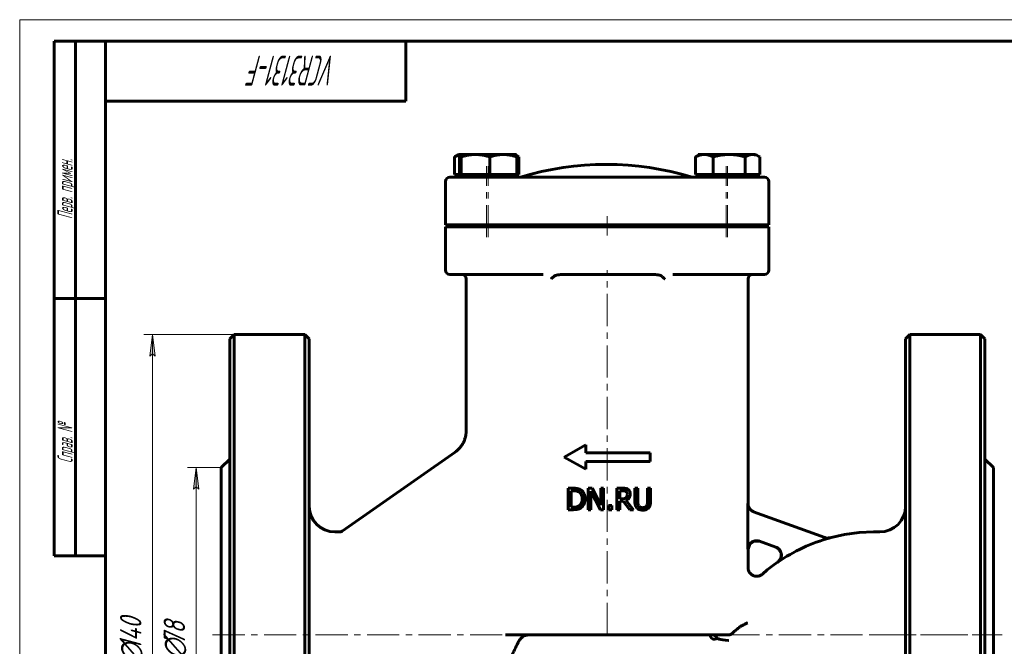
# Model space of a CAD drawing. Header units: millimetres. Extents: x 0 to 420, y 0 to 297.
# Tile 2 of 3: x 0 to 229, y 151 to 297. Entities that reach past the tile are written whole.
import ezdxf

# ---------------------------------------------------------------- set-up
doc = ezdxf.new("R2010")
doc.units = ezdxf.units.MM
for name, pattern in [('K5LT_AXLED', [12, 7.5, -1.5, 1.5, -1.5]), ('K5LT_BASIC', [0]), ('K5LT_THIN', [0])]:
    doc.linetypes.add(name, pattern=pattern)
doc.layers.add('Системный слой', color=7, linetype='Continuous')
doc.layers.add('Системный слой (1)', color=7, linetype='Continuous', true_color=0x6c6c6c)
doc.styles.add('KDIMTEXTSTYLE', font='GOST_AU.SHX', dxfattribs={"width": 0.96, "oblique": 15, "height": 5})
doc.styles.add('KTEXTSTYLE', font='GOST_AU.SHX', dxfattribs={"width": 0.56, "height": 5})
doc.dimstyles.new('KDIMSTYLE (1.00)', dxfattribs={"dimtxt": 5, "dimasz": 1, "dimexe": 2, "dimexo": 0, "dimgap": 1, "dimtad": 1, "dimtxsty": 'KDIMTEXTSTYLE', "dimsah": 1, "dimcen": 0, "dimdle": 1, "dimadec": 0, "dimazin": 0, "dimtfac": 0.667, "dimtmove": 0, "dimatfit": 3, "dimfxl": 1, "dimtvp": 1, "dimtolj": 1, "dimtzin": 0, "dimarcsym": 0})

# ---------------------------------------------------------------- blocks, each defined once
blk = doc.blocks.new('U17')
at = {"layer": 'Системный слой (1)', "color": 143, "linetype": 'K5LT_BASIC', "lineweight": 60, "true_color": 0x33acca}
for p, q in [((224.96, 222.58), (224.96, 153.58)), ((224.96, 153.58), (224.96, 84.58))]:
    blk.add_line(p, q, dxfattribs=at)
blk = doc.blocks.new('U18')
at = {"layer": 'Системный слой (1)', "color": 143, "linetype": 'K5LT_BASIC', "lineweight": 60, "true_color": 0x33acca}
for p, q in [((46.96, 153.58), (46.96, 192.58)), ((46.96, 114.58), (46.96, 153.58))]:
    blk.add_line(p, q, dxfattribs=at)
blk = doc.blocks.new('U19')
at = {"layer": 'Системный слой (1)', "color": 143, "linetype": 'K5LT_BASIC', "lineweight": 60, "true_color": 0x33acca}
for p, q in [((170.17, 174.72), (169.77, 173.53)), ((171.2, 175.44), (170.17, 174.72)), ((172.46, 175.4), (171.2, 175.44))]:
    blk.add_line(p, q, dxfattribs=at)
blk = doc.blocks.new('U21')
at = {"layer": 'Системный слой (1)', "color": 143, "linetype": 'K5LT_BASIC', "lineweight": 60, "true_color": 0x33acca}
for p, q in [((192.23, 176.99), (188.81, 176.22)), ((195.64, 177.43), (192.23, 176.99)), ((198.99, 177.58), (195.64, 177.43)), ((176.64, 170.53), (175.42, 169.65)), ((174.24, 168.71), (173.09, 167.74)), ((175.42, 169.65), (174.24, 168.71))]:
    blk.add_line(p, q, dxfattribs=at)
blk = doc.blocks.new('U22')
at = {"layer": 'Системный слой (1)', "color": 143, "linetype": 'K5LT_BASIC', "lineweight": 60, "true_color": 0x33acca}
for p, q in [((206.46, 153.58), (206.46, 222.58)), ((206.46, 84.58), (206.46, 153.58))]:
    blk.add_line(p, q, dxfattribs=at)
blk = doc.blocks.new('U24')
at = {"layer": 'Системный слой (1)', "color": 143, "linetype": 'K5LT_BASIC', "lineweight": 60, "true_color": 0x33acca}
for p, q in [((48.96, 222.58), (48.96, 153.58)), ((48.96, 153.58), (48.96, 84.58))]:
    blk.add_line(p, q, dxfattribs=at)
blk = doc.blocks.new('U25')
at = {"layer": 'Системный слой (1)', "color": 143, "linetype": 'K5LT_BASIC', "lineweight": 60, "true_color": 0x33acca}
for p, q in [((161.52, 153.58), (161.96, 153.47)), ((161.96, 153.47), (162.32, 153.18)), ((162.32, 153.18), (162.5, 152.77))]:
    blk.add_line(p, q, dxfattribs=at)
blk = doc.blocks.new('U26')
at = {"layer": 'Системный слой (1)', "color": 143, "linetype": 'K5LT_BASIC', "lineweight": 60, "true_color": 0x33acca}
for p, q in [((169.77, 184.17), (169.77, 236.58)), ((169.77, 169.23), (169.77, 173.53))]:
    blk.add_line(p, q, dxfattribs=at)
blk = doc.blocks.new('U27')
at = {"layer": 'Системный слой (1)', "color": 143, "linetype": 'K5LT_BASIC', "lineweight": 60, "true_color": 0x33acca}
for q in [(164.31, 153.58), (165.35, 153.58)]:
    blk.add_line((164.31, 153.58), q, dxfattribs=at)
blk = doc.blocks.new('U28')
at = {"layer": 'Системный слой (1)', "color": 143, "linetype": 'K5LT_BASIC', "lineweight": 60, "true_color": 0x33acca}
for p, q in [((226.96, 153.58), (226.96, 192.58)), ((226.96, 114.58), (226.96, 153.58))]:
    blk.add_line(p, q, dxfattribs=at)
blk = doc.blocks.new('U29')
at = {"layer": 'Системный слой (1)', "color": 143, "linetype": 'K5LT_BASIC', "lineweight": 60, "true_color": 0x33acca}
for p, q in [((67.46, 153.58), (67.46, 222.58)), ((67.46, 84.58), (67.46, 153.58))]:
    blk.add_line(p, q, dxfattribs=at)
blk = doc.blocks.new('U30')
at = {"layer": 'Системный слой (1)', "color": 143, "linetype": 'K5LT_BASIC', "lineweight": 60, "true_color": 0x33acca}
for p, q in [((101.77, 265.21), (101.32, 265)), ((102.19, 265.37), (101.77, 265.21)), ((102.6, 265.49), (102.19, 265.37))]:
    blk.add_line(p, q, dxfattribs=at)
blk = doc.blocks.new('U31')
at = {"layer": 'Системный слой (1)', "color": 143, "linetype": 'K5LT_BASIC', "lineweight": 60, "true_color": 0x33acca}
for p, q in [((115.9, 265.23), (115.8, 265.28)), ((116, 265.18), (115.9, 265.23)), ((116.11, 265.12), (116, 265.18)), ((116.17, 265.08), (116.11, 265.12)), ((116.24, 265.04), (116.17, 265.08)), ((116.31, 265), (116.24, 265.04))]:
    blk.add_line(p, q, dxfattribs=at)
blk = doc.blocks.new('U32')
at = {"layer": 'Системный слой (1)', "color": 143, "linetype": 'K5LT_BASIC', "lineweight": 60, "true_color": 0x33acca}
for p, q in [((171.28, 265.53), (170.8, 265.58)), ((171.77, 265.38), (171.28, 265.53)), ((172.29, 265.12), (171.77, 265.38)), ((172.36, 265.08), (172.29, 265.12)), ((172.43, 265.04), (172.36, 265.08)), ((172.5, 265), (172.43, 265.04))]:
    blk.add_line(p, q, dxfattribs=at)
blk = doc.blocks.new('U33')
at = {"layer": 'Системный слой (1)', "color": 143, "linetype": 'K5LT_BASIC', "lineweight": 60, "true_color": 0x33acca}
for p, q in [((102.54, 265.3), (102.47, 265)), ((102.6, 265.49), (102.54, 265.3)), ((102.66, 265.57), (102.6, 265.49)), ((102.67, 265.58), (102.66, 265.57)), ((102.66, 265.57), (102.66, 265.57)), ((102.68, 265.58), (102.67, 265.58))]:
    blk.add_line(p, q, dxfattribs=at)
blk = doc.blocks.new('U34')
at = {"layer": 'Системный слой (1)', "color": 143, "linetype": 'K5LT_BASIC', "lineweight": 60, "true_color": 0x33acca}
for p, q in [((158.2, 265.56), (158.16, 265.58)), ((158.23, 265.51), (158.2, 265.56)), ((158.26, 265.44), (158.23, 265.51))]:
    blk.add_line(p, q, dxfattribs=at)
blk = doc.blocks.new('U35')
at = {"layer": 'Системный слой (1)', "color": 143, "linetype": 'K5LT_BASIC', "lineweight": 60, "true_color": 0x33acca}
for p, q in [((158.07, 265.44), (158.03, 265.3)), ((158.11, 265.53), (158.07, 265.44)), ((158.15, 265.57), (158.11, 265.53)), ((158.16, 265.58), (158.15, 265.57)), ((158.15, 265.57), (158.15, 265.57)), ((158.16, 265.58), (158.16, 265.58))]:
    blk.add_line(p, q, dxfattribs=at)
blk = doc.blocks.new('D5')
at = {"layer": 'Системный слой (1)'}
for points in [[(31.61, 218.58), (30.96, 223.58), (30.3, 218.58), (30.96, 219.08)], [(30.96, 83.58), (31.61, 88.58), (30.96, 88.08), (30.3, 88.58)]]:
    blk.add_hatch(color=7, dxfattribs=at).paths.add_polyline_path(points)
at = {"layer": 'Системный слой (1)', "color": 7, "linetype": 'K5LT_THIN', "lineweight": 18, "true_color": 0xffffff}
for p, q in [((58.21, 223.58), (28.96, 223.58)), ((30.3, 218.58), (30.96, 223.58)), ((30.96, 223.58), (31.61, 218.58)), ((30.96, 219.08), (30.3, 218.58)), ((31.61, 218.58), (30.96, 219.08)), ((30.96, 83.58), (30.3, 88.58)), ((30.3, 88.58), (30.96, 88.08)), ((30.96, 88.08), (31.61, 88.58)), ((31.61, 88.58), (30.96, 83.58)), ((58.21, 83.58), (28.96, 83.58))]:
    blk.add_line(p, q, dxfattribs=at)
blk.add_wipeout([(29.96, 146.85), (22.57, 146.85), (22.57, 159.77), (29.96, 159.77)]).dxf.layer = 'Системный слой (1)'
blk.add_line((30.96, 83.58), (30.96, 223.58), dxfattribs=at)
at = {"layer": 'Системный слой (1)', "color": 7, "char_height": 5, "attachment_point": 1, "rotation": 90, "style": 'KTEXTSTYLE'}
for s, insert in [('\\H5.0;\\W1.000;\\Q15;\\Q15;\\W0.960;140', (23.37, 150.15)), ('\\H5.0;\\W1.000;\\Q15;\\Q15;\\W0.960;∅', (23.37, 146.85))]:
    blk.add_mtext(s, dxfattribs=dict(at, insert=insert))
blk = doc.blocks.new('KDIMARROW_01')
at = {"layer": 'Системный слой'}
blk.add_hatch(color=0, dxfattribs=at).paths.add_polyline_path([(-5, -0.66), (0, 0), (-5, 0.66), (-4.5, 0)])
at = {"layer": 'Системный слой', "color": 0, "linetype": 'K5LT_THIN', "lineweight": 18}
for p, q in [((-4.5, 0), (-5, 0.66)), ((-5, 0.66), (0, 0)), ((0, 0), (-5, -0.66)), ((-5, -0.66), (-4.5, 0))]:
    blk.add_line(p, q, dxfattribs=at)
at = {"layer": 'Системный слой (1)', "color": 0, "linetype": 'K5LT_THIN', "lineweight": 18}
blk.add_line((321.52, 153.58), (320.52, 153.58), dxfattribs=at)
blk = doc.blocks.new('D6')
at = {"layer": 'Системный слой (1)'}
for points in [[(41.79, 187.58), (41.14, 192.58), (40.48, 187.58), (41.14, 188.08)], [(41.14, 114.58), (41.79, 119.58), (41.14, 119.08), (40.48, 119.58)]]:
    blk.add_hatch(color=7, dxfattribs=at).paths.add_polyline_path(points)
at = {"layer": 'Системный слой (1)', "color": 7, "linetype": 'K5LT_THIN', "lineweight": 18, "true_color": 0xffffff}
for p, q in [((46.96, 192.58), (39.14, 192.58)), ((40.48, 187.58), (41.14, 192.58)), ((41.14, 192.58), (41.79, 187.58)), ((41.14, 188.08), (40.48, 187.58)), ((41.79, 187.58), (41.14, 188.08)), ((41.14, 114.58), (40.48, 119.58)), ((40.48, 119.58), (41.14, 119.08)), ((41.14, 119.08), (41.79, 119.58)), ((41.79, 119.58), (41.14, 114.58)), ((46.96, 114.58), (39.14, 114.58))]:
    blk.add_line(p, q, dxfattribs=at)
blk.add_wipeout([(40.14, 147.84), (32.75, 147.84), (32.75, 158.86), (40.14, 158.86)]).dxf.layer = 'Системный слой (1)'
blk.add_line((41.14, 114.58), (41.14, 192.58), dxfattribs=at)
at = {"layer": 'Системный слой (1)', "color": 7, "char_height": 5, "attachment_point": 1, "rotation": 90, "style": 'KTEXTSTYLE'}
for s, insert in [('\\H5.0;\\W1.000;\\Q15;\\Q15;\\W0.960;78', (33.55, 151.14)), ('\\H5.0;\\W1.000;\\Q15;\\Q15;\\W0.960;∅', (33.55, 147.84))]:
    blk.add_mtext(s, dxfattribs=dict(at, insert=insert))
blk = doc.blocks.new('U36')
at = {"color": 7, "linetype": 'K5LT_THIN', "lineweight": 18, "true_color": 0xffffff}
for p, q in [((0, 0), (0, 297)), ((0, 297), (420, 297))]:
    blk.add_line(p, q, dxfattribs=at)
at = {"color": 143, "linetype": 'K5LT_BASIC', "lineweight": 60, "true_color": 0x33acca}
for p, q in [((8, 172), (8, 292)), ((20, 292), (8, 292)), ((13, 172), (13, 292)), ((20, 5), (20, 292)), ((20, 292), (415, 292)), ((90, 292), (90, 278)), ((90, 278), (20, 278)), ((20, 232), (8, 232)), ((20, 172), (8, 172))]:
    blk.add_line(p, q, dxfattribs=at)
at = {"color": 7, "attachment_point": 1, "style": 'KTEXTSTYLE'}
for s, insert, char_height, rotation in [('\\H5.0;\\W1.000;\\Q15;\\Q15;\\W0.560;\\H7.00;VCR3131-F', (73.87, 281.64), 7, 180), ('\\H5.0;\\W1.000;\\Q15;\\Q15;\\W0.560;\\H3.50;Перв. примен.', (8.82, 250.52), 3.5, 90), ('\\H5.0;\\W1.000;\\Q15;\\Q15;\\W0.560;\\H3.50;Справ. №', (8.82, 193.63), 3.5, 90)]:
    blk.add_mtext(s, dxfattribs=dict(at, insert=insert, char_height=char_height, rotation=rotation))

msp = doc.modelspace()

# ---------------------------------------------------------------- linework, layer by layer
at = {"layer": 'Системный слой (1)', "color": 143, "linetype": 'K5LT_BASIC', "lineweight": 60, "true_color": 0x33acca}
for p, q in [((101.325, 260.876), (101.325, 264.996)), ((102.319, 265.576), (101.531, 265.121)), ((102.319, 265.576), (102.666, 265.576)), ((102.471, 260.876), (102.471, 264.996)), ((102.666, 265.576), (102.653, 265.569)), ((102.666, 265.576), (102.675, 265.576)), ((102.675, 265.576), (106.226, 265.576)), ((102.879, 260.876), (102.879, 264.996)), ((106.226, 265.576), (112.717, 265.576)), ((109.574, 260.876), (109.574, 264.996)), ((112.717, 265.576), (115.666, 265.576)), ((115.666, 265.576), (115.679, 265.569)), ((115.794, 265.302), (116.107, 265.121)), ((115.86, 260.876), (115.86, 264.996)), ((116.313, 260.876), (116.313, 264.996)), ((157.508, 260.876), (157.508, 264.996)), ((158.502, 265.576), (157.714, 265.121)), ((158.155, 265.576), (158.142, 265.569)), ((158.155, 265.576), (158.165, 265.576)), ((158.165, 265.576), (158.502, 265.576)), ((158.502, 265.576), (159.558, 265.576)), ((159.558, 265.576), (165.355, 265.576)), ((161.608, 260.876), (161.608, 264.996)), ((165.355, 265.576), (170.8, 265.576)), ((169.103, 260.876), (169.103, 264.996)), ((170.8, 265.576), (171.502, 265.576)), ((171.502, 265.576), (172.29, 265.121)), ((172.497, 260.876), (172.497, 264.996)), ((100.582, 260.276), (100.24, 260.276)), ((100.24, 260.276), (100.24, 260.276)), ((109.638, 260.276), (100.582, 260.276)), ((102.471, 260.876), (101.325, 260.876)), ((102.319, 260.876), (102.319, 260.276)), ((102.675, 260.876), (102.471, 260.876)), ((102.666, 260.876), (102.666, 260.276)), ((102.879, 260.876), (102.675, 260.876)), ((106.226, 260.876), (102.879, 260.876)), ((109.574, 260.876), (106.226, 260.876)), ((112.717, 260.876), (109.574, 260.876)), ((112.696, 260.276), (109.638, 260.276)), ((120.284, 260.276), (112.696, 260.276)), ((115.86, 260.876), (112.717, 260.876)), ((115.666, 260.876), (115.666, 260.276)), ((116.313, 260.876), (115.86, 260.876)), ((121.066, 260.276), (120.284, 260.276)), ((125.697, 260.276), (121.066, 260.276)), ((148.519, 260.276), (125.697, 260.276)), ((152.773, 260.276), (148.519, 260.276)), ((155.095, 260.276), (152.773, 260.276)), ((155.513, 260.276), (155.095, 260.276)), ((162.236, 260.276), (155.513, 260.276)), ((159.558, 260.876), (157.508, 260.876)), ((158.155, 260.876), (158.155, 260.276)), ((158.502, 260.876), (158.502, 260.276)), ((161.608, 260.876), (159.558, 260.876)), ((165.355, 260.876), (161.608, 260.876)), ((164.637, 260.276), (162.236, 260.276)), ((173.581, 260.276), (164.637, 260.276)), ((169.103, 260.876), (165.355, 260.876)), ((170.8, 260.876), (169.103, 260.876)), ((172.497, 260.876), (170.8, 260.876)), ((171.502, 260.876), (171.502, 260.276)), ((99.24, 249.176), (99.24, 259.276)), ((174.581, 249.176), (174.581, 259.276)), ((99.24, 249.176), (99.582, 249.176)), ((99.24, 249.176), (99.24, 249.176)), ((99.24, 248.676), (99.582, 248.676)), ((99.24, 238.576), (99.24, 248.676)), ((99.24, 248.676), (99.24, 248.676)), ((99.582, 249.176), (109.644, 249.176)), ((109.644, 248.676), (99.582, 248.676)), ((104.819, 249.176), (104.819, 249.043)), ((105.186, 248.676), (104.819, 249.043)), ((105.166, 249.043), (104.819, 249.043)), ((105.166, 249.176), (105.166, 249.043)), ((112.733, 249.043), (105.166, 249.043)), ((105.533, 248.676), (105.166, 249.043)), ((109.644, 249.176), (112.702, 249.176)), ((109.644, 248.676), (112.702, 248.676)), ((112.702, 249.176), (121.133, 249.176)), ((121.133, 248.676), (112.702, 248.676)), ((113.166, 249.043), (112.733, 249.043)), ((112.799, 248.676), (113.166, 249.043)), ((113.166, 249.176), (113.166, 249.043)), ((121.133, 249.176), (121.844, 249.176)), ((121.844, 248.676), (121.133, 248.676)), ((121.844, 249.176), (125.704, 249.176)), ((125.704, 248.676), (121.844, 248.676)), ((125.704, 249.176), (148.526, 249.176)), ((125.704, 248.676), (148.526, 248.676)), ((129.411, 248.676), (129.411, 249.176)), ((144.411, 248.676), (144.411, 249.176)), ((148.526, 249.176), (152.07, 249.176)), ((152.07, 248.676), (148.526, 248.676)), ((152.07, 249.176), (154.392, 249.176)), ((154.392, 248.676), (152.07, 248.676)), ((154.392, 249.176), (154.773, 249.176)), ((154.773, 248.676), (154.392, 248.676)), ((154.773, 249.176), (162.242, 249.176)), ((162.242, 248.676), (154.773, 248.676)), ((160.655, 249.176), (160.655, 249.043)), ((161.002, 249.043), (160.655, 249.043)), ((161.022, 248.676), (160.655, 249.043)), ((161.002, 249.176), (161.002, 249.043)), ((161.369, 248.676), (161.002, 249.043)), ((163.193, 249.043), (161.002, 249.043)), ((162.242, 249.176), (164.643, 249.176)), ((162.242, 248.676), (164.643, 248.676)), ((169.002, 249.043), (163.193, 249.043)), ((164.643, 249.176), (174.581, 249.176)), ((174.581, 248.676), (164.643, 248.676)), ((168.635, 248.676), (169.002, 249.043)), ((169.002, 249.176), (169.002, 249.043)), ((174.581, 238.576), (174.581, 248.676)), ((100.24, 237.576), (100.582, 237.576)), ((100.24, 237.576), (100.24, 237.576)), ((100.582, 237.576), (109.638, 237.576)), ((104.049, 201.113), (104.049, 236.576)), ((109.638, 237.576), (112.696, 237.576)), ((112.696, 237.576), (120.284, 237.576)), ((120.284, 237.576), (121.066, 237.576)), ((121.066, 237.576), (121.978, 237.576)), ((147.828, 237.576), (126.366, 237.576)), ((152.241, 237.576), (152.773, 237.576)), ((152.773, 237.576), (155.095, 237.576)), ((155.095, 237.576), (155.513, 237.576)), ((155.513, 237.576), (162.236, 237.576)), ((162.236, 237.576), (164.637, 237.576)), ((164.637, 237.576), (173.581, 237.576)), ((48.962, 222.576), (49.962, 223.576)), ((49.962, 153.576), (49.962, 223.576)), ((66.462, 223.576), (49.962, 223.576)), ((67.462, 222.576), (66.462, 223.576)), ((66.462, 223.576), (66.462, 153.576)), ((206.462, 222.576), (207.462, 223.576)), ((223.962, 223.576), (207.462, 223.576)), ((207.462, 223.576), (207.462, 153.576)), ((224.962, 222.576), (223.962, 223.576)), ((223.962, 153.576), (223.962, 223.576)), ((104.049, 201.113), (104.049, 201.113)), ((126.911, 195.038), (131.911, 197.873)), ((131.911, 196.038), (131.911, 197.873)), ((75.153, 177.757), (101.49, 196.198)), ((101.49, 196.198), (101.49, 196.198)), ((131.911, 196.038), (146.911, 196.038)), ((146.911, 194.038), (146.911, 196.038)), ((46.962, 192.576), (48.962, 194.576)), ((126.911, 195.038), (131.911, 192.204)), ((131.911, 192.204), (131.911, 194.038)), ((131.911, 194.038), (146.911, 194.038)), ((226.962, 192.576), (224.962, 194.576)), ((128.988, 187.771), (127.85, 187.771)), ((127.85, 187.771), (127.85, 182.771)), ((128.514, 183.347), (128.514, 187.196)), ((128.514, 187.196), (129.021, 187.196)), ((133.458, 187.771), (132.514, 187.771)), ((132.514, 187.771), (132.514, 182.771)), ((133.134, 187.083), (135.346, 182.771)), ((133.134, 182.771), (133.134, 187.083)), ((135.471, 183.813), (133.458, 187.771)), ((135.471, 187.771), (135.471, 183.813)), ((136.091, 187.771), (135.471, 187.771)), ((136.091, 182.771), (136.091, 187.771)), ((140.476, 187.771), (139.187, 187.771)), ((139.187, 187.771), (139.187, 182.771)), ((139.852, 185.316), (139.852, 187.196)), ((139.852, 187.196), (140.512, 187.196)), ((144.057, 187.771), (143.393, 187.771)), ((143.393, 187.771), (143.393, 184.651)), ((144.057, 184.651), (144.057, 187.771)), ((147.011, 187.771), (146.347, 187.771)), ((146.347, 187.771), (146.347, 184.635)), ((147.011, 184.651), (147.011, 187.771)), ((138.036, 183.728), (137.234, 183.728)), ((137.234, 183.728), (137.234, 182.771)), ((138.036, 182.771), (138.036, 183.728)), ((140.435, 185.316), (139.852, 185.316)), ((139.852, 184.761), (140.613, 184.761)), ((139.852, 182.771), (139.852, 184.761)), ((140.613, 184.761), (142.194, 182.771)), ((143.057, 182.771), (141.278, 184.947)), ((169.738, 173.538), (169.738, 184.18)), ((127.85, 182.771), (129.001, 182.771)), ((129.021, 183.347), (128.514, 183.347)), ((132.514, 182.771), (133.134, 182.771)), ((135.346, 182.771), (136.091, 182.771)), ((137.234, 182.771), (138.036, 182.771)), ((139.187, 182.771), (139.852, 182.771)), ((142.194, 182.771), (143.057, 182.771)), ((187.676, 176.25), (171.056, 182.299)), ((73.462, 177.576), (74.58, 177.576)), ((198.992, 177.576), (200.462, 177.576)), ((172.424, 175.416), (176.224, 174.033)), ((169.77, 169.23), (169.77, 169.23)), ((49.962, 83.576), (49.962, 153.576)), ((66.462, 153.576), (66.462, 83.576)), ((113.22, 153.576), (164.314, 153.576)), ((165.346, 153.576), (164.314, 153.576)), ((207.462, 153.576), (207.462, 83.576)), ((223.962, 83.576), (223.962, 153.576))]:
    msp.add_line(p, q, dxfattribs=at)
at = {"layer": 'Системный слой (1)', "color": 30, "linetype": 'K5LT_AXLED', "lineweight": 18, "true_color": 0xff8000}
for p, q in [((108.819, 246.276), (108.819, 262.876)), ((109.166, 246.276), (109.166, 262.876)), ((164.655, 246.276), (164.655, 262.876)), ((165.002, 246.276), (165.002, 262.876)), ((136.911, 246.676), (136.911, 251.176)), ((136.911, 153.576), (136.911, 238.576)), ((44.962, 153.576), (223.962, 153.576)), ((198.462, 153.576), (228.962, 153.576))]:
    msp.add_line(p, q, dxfattribs=at)
at = {"layer": 'Системный слой (1)', "color": 143, "linetype": 'K5LT_BASIC', "lineweight": 60, "true_color": 0x33acca}
for centre, radius, start, end in [((136.724, 195.11), 68.167, 72.93847, 107.06153), ((100.24, 259.276), 1, 90, 180), ((173.581, 259.276), 1, 0, 90), ((100.24, 238.576), 1, 180, 270), ((103.049, 236.576), 1, 0, 90), ((170.772, 236.576), 1, 90, 180), ((173.581, 238.576), 1, 270, 0), ((73.462, 183.576), 6, 180, 270), ((200.462, 183.576), 6, 270, 0), ((74.58, 178.576), 1, 270, 305), ((198.992, 138.576), 38.953, 105.02938, 124.92469), ((161.911, 153.576), 1, 180, 306.29453)]:
    msp.add_arc(centre, radius, start, end, dxfattribs=at)
for points, weights in [([(101.325, 264.996), (101.429, 265.063), (101.531, 265.121)], [1, 1.00423471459, 1.00752447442]), ([(102.879, 264.996), (102.77, 265.576), (102.675, 265.576)], [1, 1.0379548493, 1]), ([(106.226, 265.576), (104.673, 265.576), (102.879, 264.996)], [1, 1.0379548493, 1]), ([(109.574, 264.996), (107.78, 265.576), (106.226, 265.576)], [1, 1.0379548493, 1]), ([(112.717, 265.576), (111.258, 265.576), (109.574, 264.996)], [1, 1.0379548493, 1]), ([(115.86, 264.996), (114.176, 265.576), (112.717, 265.576)], [1, 1.0379548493, 1]), ([(115.675, 265.571), (115.761, 265.521), (115.86, 264.996)], [1.00672304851, 1.03422722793, 1]), ([(159.558, 265.576), (158.606, 265.576), (157.508, 264.996)], [1, 1.0379548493, 1]), ([(157.508, 264.996), (157.613, 265.063), (157.714, 265.121)], [1, 1.00423471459, 1.00752447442]), ([(161.608, 264.996), (160.509, 265.576), (159.558, 265.576)], [1, 1.0379548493, 1]), ([(165.355, 265.576), (163.616, 265.576), (161.608, 264.996)], [1, 1.0379548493, 1]), ([(169.103, 264.996), (167.094, 265.576), (165.355, 265.576)], [1, 1.0379548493, 1]), ([(170.8, 265.576), (170.012, 265.576), (169.103, 264.996)], [1, 1.0379548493, 1])]:
    msp.add_rational_spline(points, weights, degree=2, dxfattribs=at)
for points, knots in [([(124.431, 237.094), (124.416, 237.08), (124.402, 237.065), (124.329, 236.988), (124.268, 236.926), (124.106, 236.766), (124, 236.667), (123.882, 236.578), (123.881, 236.577), (123.88, 236.576)], [0, 0, 0, 0, 0.006220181, 0.006220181, 0.032201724, 0.032201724, 0.074623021, 0.074623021, 0.074957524, 0.074957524, 0.074957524, 0.074957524]), ([(125.704, 237.55), (125.509, 237.533), (125.314, 237.507), (124.98, 237.422), (124.836, 237.371), (124.594, 237.239), (124.503, 237.17), (124.431, 237.094)], [-0.62600849, -0.62600849, -0.62600849, -0.62600849, -0.53462845, -0.53462845, -0.46229038, -0.46229038, -0.40157872, -0.40157872, -0.40157872, -0.40157872]), ([(149.781, 237.092), (149.686, 237.191), (149.559, 237.279), (149.173, 237.45), (148.899, 237.51), (148.56, 237.543), (148.543, 237.545), (148.526, 237.547)], [0.05836309, 0.05836309, 0.05836309, 0.05836309, 0.10069803, 0.10069803, 0.15975753, 0.15975753, 0.16286384, 0.16286384, 0.16286384, 0.16286384]), ([(150.327, 236.576), (150.326, 236.577), (150.325, 236.578), (150.31, 236.589), (150.296, 236.601), (150.267, 236.624), (150.252, 236.636), (150.222, 236.662), (150.206, 236.675), (150.173, 236.704), (150.156, 236.719), (150.123, 236.749), (150.107, 236.763), (150.079, 236.79), (150.066, 236.802), (150.03, 236.836), (150.007, 236.859), (149.961, 236.905), (149.937, 236.928), (149.889, 236.977), (149.864, 237.003), (149.821, 237.047), (149.802, 237.067), (149.781, 237.092)], [-0.000366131, -0.000366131, -0.000366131, -0.000366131, 0, 0, 0.005800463, 0.005800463, 0.011898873, 0.011898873, 0.018500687, 0.018500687, 0.025664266, 0.025664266, 0.032251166, 0.032251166, 0.03769152, 0.03769152, 0.047463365, 0.047463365, 0.05764815, 0.05764815, 0.068392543, 0.068392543, 0.076778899, 0.076778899, 0.076778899, 0.076778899]), ([(101.49, 196.198), (101.491, 196.198), (101.492, 196.199), (101.493, 196.2), (101.495, 196.201), (101.498, 196.203), (101.5, 196.205), (101.505, 196.209), (101.509, 196.211), (101.52, 196.219), (101.528, 196.224), (101.549, 196.24), (101.564, 196.25), (101.606, 196.281), (101.633, 196.301), (101.714, 196.363), (101.767, 196.404), (101.921, 196.528), (102.02, 196.614), (102.302, 196.875), (102.478, 197.06), (102.812, 197.458), (102.97, 197.673), (103.255, 198.12), (103.382, 198.352), (103.599, 198.821), (103.691, 199.056), (103.846, 199.544), (103.908, 199.796), (104, 200.309), (104.03, 200.569), (104.047, 200.924), (104.049, 201.019), (104.049, 201.113)], [0.0011005, 0.0011005, 0.0011005, 0.0011005, 0.0096561, 0.0096561, 0.0241404, 0.0241404, 0.0506948, 0.0506948, 0.1013895, 0.1013895, 0.200365, 0.200365, 0.3934879, 0.3934879, 0.7700776, 0.7700776, 1.503945, 1.503945, 2.9330557, 2.9330557, 5.7140292, 5.7140292, 8.6206615, 8.6206615, 11.5116692, 11.5116692, 14.2711683, 14.2711683, 17.1075268, 17.1075268, 19.9666619, 19.9666619, 20.9981897, 20.9981897, 20.9981897, 20.9981897]), ([(130.779, 187.374), (130.616, 187.481), (130.435, 187.561), (130.23, 187.627), (130.21, 187.633), (130.161, 187.648), (130.129, 187.657), (130.058, 187.676), (130.016, 187.685), (129.916, 187.706), (129.856, 187.716), (129.702, 187.737), (129.604, 187.748), (129.435, 187.759), (129.375, 187.763), (129.215, 187.769), (129.118, 187.771), (129.011, 187.771), (129, 187.771), (128.988, 187.771)], [-0.35940065, -0.35940065, -0.35940065, -0.35940065, -0.19489366, -0.19489366, -0.17691639, -0.17691639, -0.15132076, -0.15132076, -0.12388458, -0.12388458, -0.09240553, -0.09240553, -0.05277374, -0.05277374, -0.03301743, -0.03301743, -0.00342363, -0.00342363, 0, 0, 0, 0]), ([(129.021, 187.196), (129.095, 187.196), (129.163, 187.195), (129.302, 187.189), (129.371, 187.184), (129.498, 187.172), (129.555, 187.165), (129.64, 187.152), (129.671, 187.146), (129.725, 187.136), (129.748, 187.131), (129.769, 187.126), (129.771, 187.125), (129.774, 187.125), (129.974, 187.078), (130.164, 187.001), (130.342, 186.896)], [-0.10114964, -0.10114964, -0.10114964, -0.10114964, -0.09417029, -0.09417029, -0.08560831, -0.08560831, -0.0764523, -0.0764523, -0.06983967, -0.06983967, -0.06370354, -0.06370354, -0.06322705, -0.06322705, -0.06284785, 0, 0, 0, 0]), ([(130.342, 186.896), (130.478, 186.813), (130.599, 186.71), (130.806, 186.461), (130.887, 186.32), (131.06, 185.888), (131.1, 185.578), (131.1, 185.275)], [-0.18835955, -0.18835955, -0.18835955, -0.18835955, -0.13985523, -0.13985523, -0.09076242, -0.09076242, 0, 0, 0, 0]), ([(131.792, 185.267), (131.792, 185.499), (131.772, 185.733), (131.663, 186.239), (131.575, 186.432), (131.386, 186.8), (131.216, 187.021), (130.931, 187.267), (130.857, 187.323), (130.779, 187.374)], [-0.18419644, -0.18419644, -0.18419644, -0.18419644, -0.15270509, -0.15270509, -0.11382015, -0.11382015, -0.02823781, -0.02823781, 0, 0, 0, 0]), ([(141.748, 187.508), (141.636, 187.58), (141.517, 187.638), (141.377, 187.683), (141.362, 187.687), (141.328, 187.696), (141.31, 187.701), (141.27, 187.711), (141.248, 187.715), (141.215, 187.721), (141.205, 187.723), (141.171, 187.729), (141.145, 187.733), (141.087, 187.74), (141.056, 187.744), (141.014, 187.748), (141.006, 187.749), (140.905, 187.758), (140.809, 187.764), (140.702, 187.768), (140.691, 187.768), (140.611, 187.771), (140.543, 187.771), (140.476, 187.771)], [-0.23148395, -0.23148395, -0.23148395, -0.23148395, -0.11650325, -0.11650325, -0.10455732, -0.10455732, -0.09276207, -0.09276207, -0.08117254, -0.08117254, -0.07654936, -0.07654936, -0.06560009, -0.06560009, -0.05480708, -0.05480708, -0.05240331, -0.05240331, -0.02393951, -0.02393951, -0.02042106, -0.02042106, 0, 0, 0, 0]), ([(140.512, 187.196), (140.574, 187.196), (140.63, 187.195), (140.75, 187.189), (140.809, 187.183), (140.886, 187.173), (140.912, 187.169), (140.95, 187.163), (140.964, 187.16), (140.985, 187.156), (140.994, 187.154), (141.11, 187.127), (141.213, 187.087), (141.306, 187.026)], [-0.058277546, -0.058277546, -0.058277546, -0.058277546, -0.052447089, -0.052447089, -0.044240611, -0.044240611, -0.039332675, -0.039332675, -0.036034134, -0.036034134, -0.033575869, -0.033575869, 0, 0, 0, 0]), ([(141.278, 184.947), (141.468, 185.018), (141.644, 185.115), (141.898, 185.33), (142.023, 185.456), (142.217, 185.791), (142.273, 185.969), (142.31, 186.242), (142.315, 186.328), (142.315, 186.414)], [-0.23561338, -0.23561338, -0.23561338, -0.23561338, -0.14215836, -0.14215836, -0.08258131, -0.08258131, -0.02579427, -0.02579427, 0, 0, 0, 0]), ([(141.306, 187.026), (141.363, 186.988), (141.414, 186.943), (141.475, 186.868), (141.49, 186.846), (141.517, 186.803), (141.529, 186.783), (141.541, 186.758), (141.543, 186.753), (141.55, 186.738), (141.554, 186.729), (141.604, 186.606), (141.622, 186.484), (141.622, 186.361)], [-0.068678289, -0.068678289, -0.068678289, -0.068678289, -0.053661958, -0.053661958, -0.047448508, -0.047448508, -0.041297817, -0.041297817, -0.039846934, -0.039846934, -0.036768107, -0.036768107, 0, 0, 0, 0]), ([(141.622, 186.361), (141.622, 186.268), (141.615, 186.173), (141.587, 186.016), (141.571, 185.959), (141.545, 185.885), (141.537, 185.864), (141.483, 185.741), (141.42, 185.652), (141.339, 185.575)], [-0.076983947, -0.076983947, -0.076983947, -0.076983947, -0.055373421, -0.055373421, -0.040248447, -0.040248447, -0.033614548, -0.033614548, 0, 0, 0, 0]), ([(142.315, 186.414), (142.315, 186.53), (142.305, 186.647), (142.258, 186.861), (142.225, 186.958), (142.172, 187.056), (142.168, 187.064), (142.153, 187.089), (142.142, 187.108), (142.113, 187.154), (142.094, 187.181), (142.046, 187.244), (142.016, 187.28), (141.951, 187.347), (141.918, 187.379), (141.878, 187.413), (141.874, 187.416), (141.831, 187.451), (141.79, 187.481), (141.748, 187.508)], [-0.24528092, -0.24528092, -0.24528092, -0.24528092, -0.15924271, -0.15924271, -0.08288138, -0.08288138, -0.07672504, -0.07672504, -0.064249, -0.064249, -0.04914159, -0.04914159, -0.03151102, -0.03151102, -0.01673262, -0.01673262, -0.01529126, -0.01529126, 0, 0, 0, 0]), ([(130.403, 183.679), (130.147, 183.5), (129.909, 183.442), (129.546, 183.364), (129.276, 183.347), (129.021, 183.347)], [-0.11395826, -0.11395826, -0.11395826, -0.11395826, -0.07867127, -0.07867127, 0, 0, 0, 0]), ([(131.1, 185.275), (131.1, 185.051), (131.08, 184.818), (130.991, 184.457), (130.928, 184.27), (130.699, 183.922), (130.563, 183.787), (130.403, 183.679)], [-0.22788686, -0.22788686, -0.22788686, -0.22788686, -0.12587354, -0.12587354, -0.05890324, -0.05890324, 0, 0, 0, 0]), ([(130.771, 183.173), (130.917, 183.269), (131.049, 183.383), (131.288, 183.65), (131.391, 183.8), (131.601, 184.189), (131.731, 184.507), (131.787, 185.049), (131.792, 185.158), (131.792, 185.267)], [-0.34498138, -0.34498138, -0.34498138, -0.34498138, -0.25590583, -0.25590583, -0.16341351, -0.16341351, -0.03283301, -0.03283301, 0, 0, 0, 0]), ([(141.339, 185.575), (141.286, 185.523), (141.228, 185.479), (141.069, 185.394), (140.986, 185.374), (140.784, 185.33), (140.607, 185.316), (140.435, 185.316)], [-0.069825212, -0.069825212, -0.069825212, -0.069825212, -0.062458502, -0.062458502, -0.051856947, -0.051856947, 0, 0, 0, 0]), ([(143.393, 184.651), (143.393, 184.175), (143.455, 183.902), (143.555, 183.567), (143.638, 183.405), (143.789, 183.213), (143.829, 183.169), (143.871, 183.128)], [-0.12305536, -0.12305536, -0.12305536, -0.12305536, -0.07378742, -0.07378742, -0.01795479, -0.01795479, 0, 0, 0, 0]), ([(144.272, 183.643), (144.198, 183.756), (144.145, 183.879), (144.082, 184.145), (144.066, 184.311), (144.058, 184.543), (144.057, 184.597), (144.057, 184.651)], [-0.12289969, -0.12289969, -0.12289969, -0.12289969, -0.06958767, -0.06958767, -0.01618932, -0.01618932, 0, 0, 0, 0]), ([(145.2, 183.233), (145.089, 183.233), (144.976, 183.242), (144.828, 183.272), (144.789, 183.282), (144.712, 183.306), (144.674, 183.32), (144.623, 183.343), (144.609, 183.35), (144.499, 183.405), (144.414, 183.469), (144.317, 183.579), (144.293, 183.61), (144.272, 183.643)], [-0.10898961, -0.10898961, -0.10898961, -0.10898961, -0.07442326, -0.07442326, -0.06191569, -0.06191569, -0.04940811, -0.04940811, -0.04463867, -0.04463867, -0.01173832, -0.01173832, 0, 0, 0, 0]), ([(146.132, 183.643), (146.093, 183.583), (146.046, 183.53), (145.938, 183.435), (145.877, 183.395), (145.736, 183.325), (145.586, 183.259), (145.297, 183.235), (145.249, 183.233), (145.2, 183.233)], [-0.21526309, -0.21526309, -0.21526309, -0.21526309, -0.15363059, -0.15363059, -0.08969257, -0.08969257, -0.01508767, -0.01508767, 0, 0, 0, 0]), ([(146.347, 184.635), (146.347, 184.469), (146.338, 184.288), (146.296, 184.022), (146.266, 183.885), (146.17, 183.704), (146.152, 183.673), (146.132, 183.643)], [-0.14608203, -0.14608203, -0.14608203, -0.14608203, -0.06217807, -0.06217807, -0.01096623, -0.01096623, 0, 0, 0, 0]), ([(146.533, 183.128), (146.611, 183.202), (146.679, 183.285), (146.796, 183.468), (146.843, 183.566), (146.939, 183.844), (146.989, 184.09), (147.009, 184.492), (147.011, 184.572), (147.011, 184.651)], [-0.23605532, -0.23605532, -0.23605532, -0.23605532, -0.17855275, -0.17855275, -0.12079034, -0.12079034, -0.0238556, -0.0238556, 0, 0, 0, 0]), ([(169.738, 184.18), (169.738, 184.106), (169.742, 184.033), (169.759, 183.886), (169.771, 183.812), (169.805, 183.667), (169.825, 183.595), (169.862, 183.49), (169.875, 183.456), (169.917, 183.352), (169.95, 183.284), (170.021, 183.153), (170.06, 183.09), (170.135, 182.983), (170.17, 182.937), (170.241, 182.853), (170.277, 182.813), (170.367, 182.722), (170.422, 182.672), (170.537, 182.579), (170.597, 182.536), (170.722, 182.456), (170.787, 182.419), (170.919, 182.353), (170.987, 182.324), (171.056, 182.299)], [0, 0, 0, 0, 0.022105, 0.022105, 0.0445672, 0.0445672, 0.0671106, 0.0671106, 0.07808447, 0.07808447, 0.10064109, 0.10064109, 0.12306228, 0.12306228, 0.14020036, 0.14020036, 0.15626201, 0.15626201, 0.17870314, 0.17870314, 0.2007137, 0.2007137, 0.2231318, 0.2231318, 0.24516792, 0.24516792, 0.24516792, 0.24516792]), ([(169.772, 184.167), (169.772, 183.701), (170.069, 182.89), (170.76, 182.407), (171.088, 182.287)], [0, 0, 0, 0, 0.5714271, 1, 1, 1, 1]), ([(129.001, 182.771), (129.29, 182.771), (129.614, 182.785), (130.064, 182.862), (130.298, 182.915), (130.648, 183.099), (130.711, 183.134), (130.771, 183.173)], [-0.2935541, -0.2935541, -0.2935541, -0.2935541, -0.12043834, -0.12043834, -0.02179194, -0.02179194, 0, 0, 0, 0]), ([(143.871, 183.128), (144.01, 182.989), (144.172, 182.885), (144.499, 182.751), (144.704, 182.692), (145.063, 182.668), (145.132, 182.666), (145.2, 182.666)], [-0.22194553, -0.22194553, -0.22194553, -0.22194553, -0.11112413, -0.11112413, -0.02121182, -0.02121182, 0, 0, 0, 0]), ([(145.2, 182.666), (145.426, 182.666), (145.664, 182.686), (146.121, 182.817), (146.291, 182.924), (146.456, 183.056), (146.495, 183.091), (146.533, 183.128)], [-0.10912368, -0.10912368, -0.10912368, -0.10912368, -0.06510396, -0.06510396, -0.0161812, -0.0161812, 0, 0, 0, 0]), ([(172.424, 175.416), (172.355, 175.441), (172.285, 175.462), (172.141, 175.497), (172.068, 175.51), (171.92, 175.528), (171.845, 175.533), (171.732, 175.534), (171.695, 175.534), (171.582, 175.529), (171.507, 175.522), (171.359, 175.499), (171.286, 175.484), (171.142, 175.445), (171.072, 175.422), (170.97, 175.383), (170.937, 175.368), (170.878, 175.342), (170.852, 175.329), (170.76, 175.283), (170.697, 175.245), (170.57, 175.161), (170.507, 175.114), (170.39, 175.015), (170.336, 174.964), (170.282, 174.907), (170.279, 174.904), (170.225, 174.846), (170.177, 174.788), (170.096, 174.68), (170.063, 174.631), (169.993, 174.516), (169.957, 174.45), (169.905, 174.337), (169.885, 174.291), (169.841, 174.175), (169.819, 174.103), (169.782, 173.959), (169.767, 173.886), (169.747, 173.739), (169.741, 173.666), (169.738, 173.574), (169.738, 173.556), (169.738, 173.538)], [0, 0, 0, 0, 0.02202219, 0.02202219, 0.04445579, 0.04445579, 0.0670885, 0.0670885, 0.07828891, 0.07828891, 0.10089751, 0.10089751, 0.12350896, 0.12350896, 0.14564108, 0.14564108, 0.15654302, 0.15654302, 0.16517196, 0.16517196, 0.18740052, 0.18740052, 0.21105482, 0.21105482, 0.23345005, 0.23345005, 0.23470913, 0.23470913, 0.25722351, 0.25722351, 0.27525627, 0.27525627, 0.29776832, 0.29776832, 0.31278621, 0.31278621, 0.3352515, 0.3352515, 0.35774895, 0.35774895, 0.37987456, 0.37987456, 0.38526412, 0.38526412, 0.38526412, 0.38526412]), ([(187.676, 176.25), (187.746, 176.224), (187.817, 176.203), (187.962, 176.168), (188.036, 176.154), (188.167, 176.138), (188.223, 176.133), (188.355, 176.127), (188.43, 176.128), (188.579, 176.138), (188.652, 176.147), (188.781, 176.17), (188.836, 176.182), (188.89, 176.197)], [0, 0, 0, 0, 0.02228192, 0.02228192, 0.04487664, 0.04487664, 0.06183779, 0.06183779, 0.08441127, 0.08441127, 0.10672133, 0.10672133, 0.12365949, 0.12365949, 0.12365949, 0.12365949]), ([(176.636, 170.533), (176.706, 170.582), (176.773, 170.636), (176.901, 170.752), (176.961, 170.816), (177.075, 170.95), (177.127, 171.022), (177.223, 171.172), (177.265, 171.249), (177.339, 171.409), (177.371, 171.49), (177.422, 171.656), (177.443, 171.74), (177.473, 171.912), (177.482, 172.001), (177.49, 172.18), (177.487, 172.27), (177.471, 172.447), (177.457, 172.534), (177.419, 172.703), (177.394, 172.784), (177.335, 172.941), (177.302, 173.016), (177.221, 173.169), (177.174, 173.247), (177.068, 173.396), (177.009, 173.468), (176.882, 173.604), (176.813, 173.668), (176.67, 173.785), (176.594, 173.839), (176.44, 173.933), (176.36, 173.974), (176.244, 174.024), (176.21, 174.038), (176.174, 174.051)], [0, 0, 0, 0, 0.0588057, 0.0588057, 0.119116, 0.119116, 0.1802602, 0.1802602, 0.241359, 0.241359, 0.3013435, 0.3013435, 0.3606097, 0.3606097, 0.4217644, 0.4217644, 0.4833047, 0.4833047, 0.5438959, 0.5438959, 0.6024451, 0.6024451, 0.6592675, 0.6592675, 0.7215308, 0.7215308, 0.7853378, 0.7853378, 0.8495555, 0.8495555, 0.9129029, 0.9129029, 0.9743174, 0.9743174, 1, 1, 1, 1]), ([(176.691, 170.514), (176.752, 170.557), (176.81, 170.602), (176.921, 170.7), (176.974, 170.753), (177.074, 170.863), (177.121, 170.921), (177.186, 171.01), (177.206, 171.04), (177.268, 171.136), (177.306, 171.204), (177.375, 171.344), (177.405, 171.416), (177.455, 171.56), (177.476, 171.632), (177.498, 171.732), (177.504, 171.76), (177.523, 171.861), (177.532, 171.935), (177.542, 172.085), (177.544, 172.16), (177.538, 172.308), (177.531, 172.381), (177.514, 172.49), (177.508, 172.525), (177.489, 172.613), (177.476, 172.666), (177.44, 172.788), (177.415, 172.857), (177.356, 172.993), (177.323, 173.06), (177.258, 173.175), (177.228, 173.223), (177.153, 173.332), (177.107, 173.392), (177.01, 173.506), (176.958, 173.56), (176.86, 173.652), (176.815, 173.691), (176.709, 173.774), (176.648, 173.817), (176.522, 173.896), (176.458, 173.931), (176.337, 173.989), (176.281, 174.012), (176.224, 174.033)], [0, 0, 0, 0, 0.02222801, 0.02222801, 0.04472651, 0.04472651, 0.06718955, 0.06718955, 0.0781066, 0.0781066, 0.10161432, 0.10161432, 0.12512205, 0.12512205, 0.14765021, 0.14765021, 0.15603468, 0.15603468, 0.17847304, 0.17847304, 0.20102456, 0.20102456, 0.22318046, 0.22318046, 0.23397757, 0.23397757, 0.2501935, 0.2501935, 0.27238706, 0.27238706, 0.29504468, 0.29504468, 0.31211824, 0.31211824, 0.33469567, 0.33469567, 0.35730711, 0.35730711, 0.37506279, 0.37506279, 0.39769067, 0.39769067, 0.41978201, 0.41978201, 0.4380287, 0.4380287, 0.4380287, 0.4380287]), ([(173.096, 167.735), (173.095, 167.734), (173.094, 167.733), (173.091, 167.73), (173.089, 167.729), (173.085, 167.725), (173.082, 167.722), (173.073, 167.715), (173.067, 167.71), (173.05, 167.695), (173.039, 167.686), (173.005, 167.659), (172.983, 167.641), (172.914, 167.591), (172.868, 167.56), (172.745, 167.485), (172.667, 167.444), (172.504, 167.371), (172.42, 167.34), (172.249, 167.29), (172.162, 167.27), (171.988, 167.244), (171.901, 167.236), (171.729, 167.233), (171.643, 167.237), (171.47, 167.256), (171.382, 167.272), (171.208, 167.314), (171.122, 167.342), (170.954, 167.407), (170.873, 167.445), (170.72, 167.53), (170.649, 167.576), (170.512, 167.677), (170.446, 167.733), (170.321, 167.853), (170.262, 167.918), (170.152, 168.055), (170.101, 168.127), (170.011, 168.276), (169.972, 168.353), (169.902, 168.511), (169.873, 168.592), (169.824, 168.76), (169.805, 168.845), (169.776, 169.03), (169.768, 169.13), (169.768, 169.23)], [0, 0, 0, 0, 0.0178449, 0.0178449, 0.0446123, 0.0446123, 0.0936857, 0.0936857, 0.1873715, 0.1873715, 0.3702817, 0.3702817, 0.7271797, 0.7271797, 1.4231308, 1.4231308, 2.5210669, 2.5210669, 3.634039, 3.634039, 4.7411799, 4.7411799, 5.8164489, 5.8164489, 6.8821813, 6.8821813, 7.9873508, 7.9873508, 9.1078826, 9.1078826, 10.2229286, 10.2229286, 11.2771909, 11.2771909, 12.3429365, 12.3429365, 13.4319101, 13.4319101, 14.524601, 14.524601, 15.5949049, 15.5949049, 16.669692, 16.669692, 17.7587227, 17.7587227, 18.998885, 18.998885, 18.998885, 18.998885]), ([(169.599, 156.414), (169.597, 156.413), (169.595, 156.412), (169.425, 156.3), (169.013, 156.065), (168.233, 155.691), (167.66, 155.313), (167.19, 154.939), (166.799, 154.579), (166.448, 154.245), (166.13, 153.96), (165.833, 153.74), (165.569, 153.606), (165.414, 153.576), (165.346, 153.576)], [-0.0007226, -0.0007226, -0.0007226, -0.0007226, 0, 0, 0.06369782, 0.12739563, 0.19109345, 0.25479127, 0.31848908, 0.3821869, 0.44588472, 0.50958253, 0.57328035, 0.63697817, 0.63697817, 0.63697817, 0.63697817]), ([(113.498, 146.009), (113.498, 146.009), (113.499, 146.01), (113.506, 146.027), (113.532, 146.088), (113.648, 146.36), (113.764, 146.629), (114.107, 147.416), (114.35, 147.964), (115.039, 149.476), (115.544, 150.557), (116.176, 151.829)], [1.6624809, 1.6624809, 1.6624809, 1.6624809, 1.6920647, 1.6920647, 1.8916956, 1.8916956, 2.1968787, 2.1968787, 2.5578165, 2.5578165, 3.0520357, 3.0520357, 3.0520357, 3.0520357]), ([(118.626, 153.576), (118.134, 153.576), (117.676, 153.433), (117.049, 153.005), (116.846, 152.816), (116.479, 152.369), (116.317, 152.114), (116.176, 151.829)], [0, 0, 0, 0, 0.22793365, 0.22793365, 0.35243491, 0.35243491, 0.47599769, 0.47599769, 0.47599769, 0.47599769]), ([(165.211, 152.241), (165.203, 152.242), (165.196, 152.243), (164.202, 152.365), (163.469, 152.504), (162.761, 152.684), (162.592, 152.74), (162.512, 152.767), (162.503, 152.77), (162.503, 152.77)], [-0.0048275, -0.0048275, -0.0048275, -0.0048275, 0, 0, 0.6480339, 0.6480339, 1.0154858, 1.0154858, 1.1232381, 1.1232381, 1.1232381, 1.1232381])]:
    msp.add_open_spline(points, degree=3, knots=knots, dxfattribs=at)
for points in [[(125.704, 237.55), (125.93, 237.568), (126.154, 237.576), (126.366, 237.576)], [(147.828, 237.576), (148.051, 237.576), (148.287, 237.568), (148.526, 237.547)], [(188.812, 176.224), (188.417, 176.118), (187.99, 176.136), (187.606, 176.276)]]:
    msp.add_open_spline(points, degree=3, dxfattribs=at)

# ---------------------------------------------------------------- block references
at = {"layer": 'Системный слой (1)'}
for name in ['U30', 'U33', 'U31', 'U35', 'U34', 'U32', 'U26', 'U24', 'U29', 'U22', 'U17', 'U18', 'U28', 'U21', 'U19', 'U25', 'U27']:
    msp.add_blockref(name, (0, 0), dxfattribs=at)

# ---------------------------------------------------------------- next in the draw order: dimensions: what is measured, and where the dimension line sits
at = {"layer": 'Системный слой (1)', "color": 7}
dim = msp.add_linear_dim(base=(30.956, 83.576), p1=(58.212, 223.576), p2=(58.212, 83.576), angle=90, dimstyle='KDIMSTYLE (1.00)', override={"dimexo": 0, "dimpost": '\\H5.0;\\W0.960;\\Q15;∅<>', "dimblk1": 'KDIMARROW_01', "dimblk2": 'KDIMARROW_01', "dimse1": 0, "dimse2": 0, "dimclrt": 7, "dimtol": 1, "dimtp": 0, "dimtm": 0, "dimtdec": 5, "dimtolj": 1}, dxfattribs=at)
dim.commit()
dim.dimension.update_dxf_attribs({"geometry": 'D5', "text_midpoint": (30.956, 153.576), "dimtype": 160})

# ---------------------------------------------------------------- next in the draw order: dimensions: what is measured, and where the dimension line sits
dim = msp.add_linear_dim(base=(41.137, 114.576), p1=(46.962, 192.576), p2=(46.962, 114.576), angle=90, dimstyle='KDIMSTYLE (1.00)', override={"dimexo": 0, "dimpost": '\\H5.0;\\W0.960;\\Q15;∅<>', "dimblk1": 'KDIMARROW_01', "dimblk2": 'KDIMARROW_01', "dimse1": 0, "dimse2": 0, "dimclrt": 7, "dimtol": 1, "dimtp": 0, "dimtm": 0, "dimtdec": 5, "dimtolj": 1}, dxfattribs=at)
dim.commit()
dim.dimension.update_dxf_attribs({"geometry": 'D6', "text_midpoint": (41.137, 153.576), "dimtype": 160})

# ---------------------------------------------------------------- next in the draw order: block references
msp.add_blockref('U36', (0, 0))

doc.saveas('drawing.dxf')
